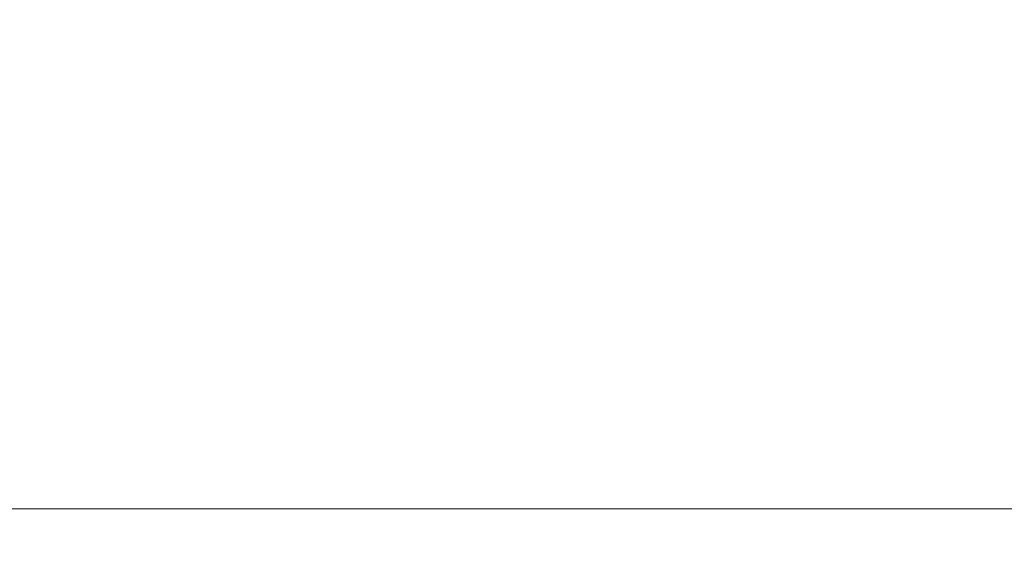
# Model space of a CAD drawing. Header units: millimetres. Extents: x 8 to 290, y 2 to 202.
# Tile 39 of 104: x 105 to 122, y 159 to 168. Entities that reach past the tile are written whole.
import ezdxf

# ---------------------------------------------------------------- set-up
doc = ezdxf.new("R2010")
doc.units = ezdxf.units.MM
doc.styles.add('SLDTEXTSTYLE2', font='TXT', dxfattribs={"width": 0.605})
doc.dimstyles.new('SLDDIMSTYLE2', dxfattribs={"dimtxt": 2.568319, "dimasz": 3, "dimexe": 0, "dimexo": 0.0625, "dimgap": 0.64208, "dimtad": 1, "dimlfac": 20, "dimrnd": 1e-09, "dimzin": 12, "dimdsep": 46, "dimtxsty": 'SLDTEXTSTYLE2', "dimsah": 1, "dimcen": 0.09, "dimadec": 0, "dimazin": 3, "dimtfac": 1, "dimtofl": 0, "dimtmove": 0, "dimatfit": 3, "dimfxl": 1, "dimfrac": 2, "dimtolj": 1, "dimtzin": 12, "dimarcsym": 0})

# ---------------------------------------------------------------- blocks, each defined once
blk = doc.blocks.new('_D_2')
at = {"color": 7, "linetype": 'Continuous', "lineweight": 0}
blk.add_line((35.633, 159.579), (141.233, 159.579), dxfattribs=at)
at = {"color": 7, "linetype": 'Continuous', "lineweight": 18}
for points in [[(35.633, 159.579), (38.633, 158.829), (38.633, 160.329)], [(141.233, 159.579), (138.233, 160.329), (138.233, 158.829)]]:
    blk.add_solid(points, dxfattribs=at)
at = {"color": 7, "linetype": 'Continuous', "lineweight": 18, "insert": (84.513, 162.99), "char_height": 2.6458, "attachment_point": 1, "style": 'SLDTEXTSTYLE2'}
blk.add_mtext('2112', dxfattribs=at)

msp = doc.modelspace()

# ---------------------------------------------------------------- dimensions: what is measured, and where the dimension line sits
at = {"color": 7, "linetype": 'Continuous', "lineweight": 18}
dim = msp.add_linear_dim(base=(141.23283, 159.57894), p1=(35.63283, 175.63584), p2=(141.23283, 175.63584), dimstyle='SLDDIMSTYLE2', dxfattribs=at)
dim.commit()
dim.dimension.update_dxf_attribs({"geometry": '_D_2', "text_midpoint": (88.43283, 159.57894), "dimtype": 160})

doc.saveas('drawing.dxf')
